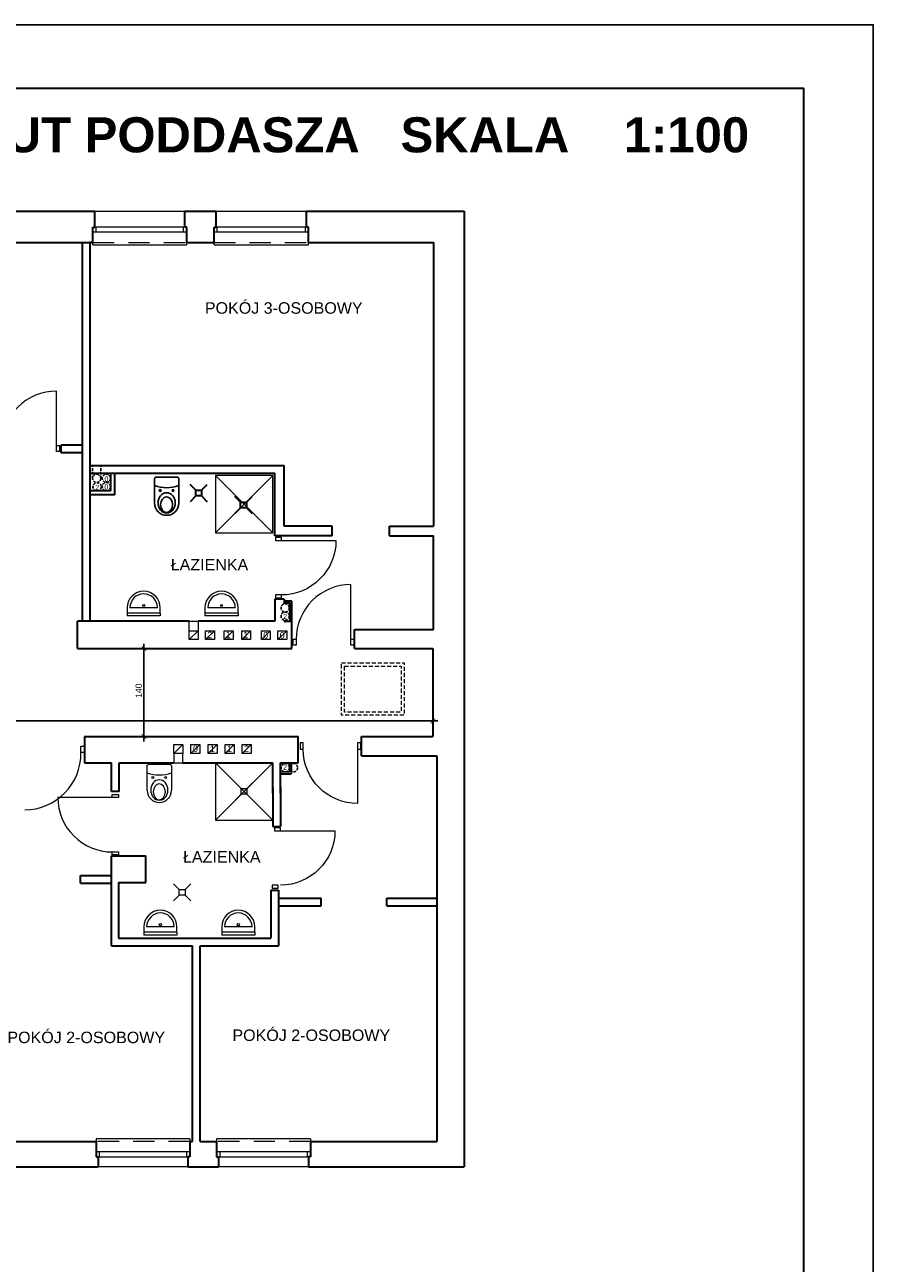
# Model space of a CAD drawing. Extents: x -282929 to -277084, y 175542 to 191450.
# Tile 26 of 30: x -278419 to -277089, y 186418 to 188360. Entities that reach past the tile are written whole.
import ezdxf
from ezdxf.enums import TextEntityAlignment as Align

# ---------------------------------------------------------------- set-up
doc = ezdxf.new("R2010")
doc.units = 0
doc.header["$MEASUREMENT"] = 0
doc.header["$PDMODE"] = 3
doc.header["$PDSIZE"] = 12
for name, pattern in [('DASHED2', [9.525, 6.35, -3.175]), ('DASHEDX2', [1.5, 1, -0.5]), ('DGN Style 2', [55.531736, 33.319042, -22.212694])]:
    doc.linetypes.add(name, pattern=pattern)
doc.layers.get('0').update_dxf_attribs({"linetype": 'CONTINUOUS'})
doc.layers.get('DEFPOINTS').update_dxf_attribs({"linetype": 'CONTINUOUS'})
for name, color, linetype, lineweight in [('1 cienka', 7, 'CONTINUOUS', 9), ('dzrwi', 6, 'CONTINUOUS', 0), ('inwentaryzacja', 7, 'CONTINUOUS', 35), ('KONTURY', 92, 'CONTINUOUS', 30), ('OKNA', 3, 'CONTINUOUS', 20), ('opis pom', 64, 'CONTINUOUS', 13), ('proj.wentylacja', 214, 'CONTINUOUS', 25), ('WYPOSAZENIE', 4, 'CONTINUOUS', 0), ('ściana proj. - dział', 255, 'CONTINUOUS', 35)]:
    doc.layers.add(name, color=color, linetype=linetype, lineweight=lineweight)
doc.layers.add('opisy', color=7, linetype='CONTINUOUS')
doc.layers.add('WYMIAR', color=5, linetype='CONTINUOUS')
doc.styles.add('jagoda-100', font='arial.ttf', dxfattribs={"height": 18})
doc.styles.add('SST', font='romans.shx', dxfattribs={"width": 0.6})
doc.styles.add('Style-CHAR_FAST_FONT', font='CHAR_FAST_FONT.shx')
doc.styles.add('Style-SWISSLT_1250', font='SWISSLT_1250.shx')
doc.dimstyles.new('skala_1_50cm', dxfattribs={"dimscale": 5, "dimtxt": 2, "dimasz": 1.5, "dimexe": 1.25, "dimexo": 0.6245, "dimtad": 1, "dimdsep": 46, "dimtxsty": 'SST', "dimblk": 'ARCHTICK', "dimcen": 1.5, "dimdle": 1.5, "dimclrd": 256, "dimclre": 256, "dimclrt": 256, "dimadec": 0, "dimazin": 0, "dimtfac": 1, "dimtix": 1, "dimtmove": 0, "dimatfit": 3, "dimldrblk": 'ARCHTICK', "dimfxl": 1, "dimarcsym": 0})

# ---------------------------------------------------------------- blocks, each defined once
blk = doc.blocks.new('*U60')
at = {"layer": 'OKNA', "linetype": 'Continuous'}
for p, q in [((-71.5, 26), (69.5, 26)), ((72.5, 1), (-74.5, 1)), ((-69.5, -7), (-69.5, 1)), ((67.5, -7), (67.5, 1)), ((72.5, -7), (-74.5, -7)), ((-74.5, -27), (-74.5, -23)), ((-74.5, -27), (72.5, -27)), ((72.5, -27), (72.5, -23))]:
    blk.add_line(p, q, dxfattribs=at)
at = {"layer": 'OKNA', "linetype": 'DGN Style 2'}
blk.add_line((-74.5, -23), (72.5, -23), dxfattribs=at)
blk = doc.blocks.new('*U61')
at = {"layer": 'OKNA', "linetype": 'Continuous'}
for p, q in [((-72.5, 26), (69.5, 26)), ((72.5, 1), (-75.5, 1)), ((-70.5, -7), (-70.5, 1)), ((67.5, -7), (67.5, 1)), ((72.5, -7), (-75.5, -7)), ((-75.5, -27), (-75.5, -23)), ((-75.5, -27), (72.5, -27)), ((72.5, -27), (72.5, -23))]:
    blk.add_line(p, q, dxfattribs=at)
at = {"layer": 'OKNA', "linetype": 'DGN Style 2'}
blk.add_line((-75.5, -23), (72.5, -23), dxfattribs=at)
blk = doc.blocks.new('*U62')
at = {"layer": 'OKNA', "linetype": 'Continuous'}
for p, q in [((79.5, 1), (-67.5, 1)), ((-64.5, 17), (76.5, 17)), ((-62.5, -7), (-62.5, 1)), ((74.5, -7), (74.5, 1)), ((79.5, -7), (-67.5, -7)), ((-67.5, -27), (-67.5, -23)), ((-67.5, -27), (79.5, -27)), ((79.5, -27), (79.5, -23))]:
    blk.add_line(p, q, dxfattribs=at)
at = {"layer": 'OKNA', "linetype": 'DGN Style 2'}
blk.add_line((-67.5, -23), (79.5, -23), dxfattribs=at)
blk = doc.blocks.new('A$C5D6B6965')
at = {"layer": 'WYPOSAZENIE'}
for p, q in [((15, 30), (0, 45)), ((30, 30), (45, 45)), ((15, 15), (0, 0)), ((15, 30), (30, 30)), ((15, 15), (15, 30)), ((30, 15), (15, 15)), ((30, 30), (30, 15)), ((30, 15), (45, 0))]:
    blk.add_line(p, q, dxfattribs=at)
blk = doc.blocks.new('_ARCHTICK')
at = {"color": 0, "linetype": 'ByBlock', "const_width": 0.15}
blk.add_lwpolyline([(-0.5, -0.5), (0.5, 0.5)], dxfattribs=at)
blk = doc.blocks.new('*D114')
at = {"layer": '1 cienka', "linetype": 'Continuous', "lineweight": -2, "transparency": 16777216}
for p, q in [((-277771.9, 187268.4), (-279020.8, 187268.4)), ((-279013.3, 187268.3), (-279013.3, 187274.7)), ((-277779.4, 187247), (-277779.4, 187274.7))]:
    blk.add_line(p, q, dxfattribs=at)
at = {"layer": 'DEFPOINTS', "color": 0, "linetype": 'Continuous', "transparency": 16777216}
for p in [(-279013.3, 187268.4), (-279013.3, 187265.2), (-277779.4, 187243.9)]:
    blk.add_point(p, dxfattribs=at)
at = {"layer": '1 cienka', "linetype": 'Continuous', "lineweight": -2, "transparency": 16777216, "xscale": 7.5, "yscale": 7.5, "zscale": 7.5, "rotation": 180}
blk.add_blockref('_ARCHTICK', (-279013.3, 187268.4), dxfattribs=at)
at = {"layer": '1 cienka', "linetype": 'Continuous', "lineweight": -2, "transparency": 16777216, "xscale": 7.5, "yscale": 7.5, "zscale": 7.5}
blk.add_blockref('_ARCHTICK', (-277779.4, 187268.4), dxfattribs=at)
at = {"layer": '1 cienka', "linetype": 'Continuous', "transparency": 16777216, "insert": (-278753.3, 187281), "char_height": 10, "attachment_point": 5, "style": 'Style-CHAR_FAST_FONT'}
blk.add_mtext('1234', dxfattribs=at)
blk = doc.blocks.new('*D118')
at = {"layer": '1 cienka', "linetype": 'Continuous', "lineweight": -2, "transparency": 16777216}
for p, q in [((-278208.8, 187381.9), (-278238.8, 187381.9)), ((-278232.5, 187389.4), (-278232.5, 187236.4)), ((-278192.1, 187243.9), (-278238.8, 187243.9))]:
    blk.add_line(p, q, dxfattribs=at)
at = {"layer": 'DEFPOINTS', "color": 0, "linetype": 'Continuous', "transparency": 16777216}
for p in [(-278205.7, 187381.9), (-278232.5, 187243.9), (-278188.9, 187243.9)]:
    blk.add_point(p, dxfattribs=at)
at = {"layer": '1 cienka', "linetype": 'Continuous', "lineweight": -2, "transparency": 16777216, "xscale": 7.5, "yscale": 7.5, "zscale": 7.5}
for p, rotation in [((-278232.5, 187381.9), 90), ((-278232.5, 187243.9), 270)]:
    blk.add_blockref('_ARCHTICK', p, dxfattribs=dict(at, rotation=rotation))
at = {"layer": '1 cienka', "linetype": 'Continuous', "transparency": 16777216, "insert": (-278240.6, 187315.9), "char_height": 10, "attachment_point": 5, "rotation": 90, "style": 'Style-CHAR_FAST_FONT'}
blk.add_mtext('140', dxfattribs=at)

msp = doc.modelspace()

# ---------------------------------------------------------------- linework, layer by layer
at = {"color": 4}
for p, q in [((-278120.502, 187563.214), (-278030.502, 187653.214)), ((-278120.502, 187653.214), (-278030.502, 187563.214))]:
    msp.add_line(p, q, dxfattribs=at)
msp.add_lwpolyline([(-278215.932, 187609.925), (-278215.932, 187647.925, -0.41421356), (-278212.932, 187650.925), (-278180.932, 187650.925, -0.41421356), (-278177.932, 187647.925), (-278177.932, 187609.925)], format="xyb", dxfattribs=at)
for centre in [(-278206.932, 187629.925), (-278186.932, 187629.925)]:
    msp.add_circle(centre, 1.449, dxfattribs=at)
for centre, radius, start, end in [((-278196.932, 187688.919), 54.824, 249.722814, 290.277186), ((-278196.932, 187609.925), 19, 180, 0)]:
    msp.add_arc(centre, radius, start, end, dxfattribs=at)
at = {"color": 4, "extrusion": (0, 0, -1)}
for centre, major_axis, ratio in [((-278196.932, 187610.349), (0, -15.94), 0.84303386), ((-278196.932, 187607.611), (0, -12.457), 0.76034817)]:
    msp.add_ellipse(centre, major_axis=major_axis, ratio=ratio, dxfattribs=at)
at = {"layer": 'dzrwi'}
for p, q in [((-278369.565, 187700.223), (-278369.565, 187785.723)), ((-278369.565, 187690.723), (-278369.565, 187700.223)), ((-278369.565, 187700.223), (-278364.815, 187700.223)), ((-278364.815, 187690.723), (-278369.565, 187690.723)), ((-278364.815, 187700.223), (-278364.815, 187690.723)), ((-278016.968, 187551.478), (-277931.468, 187551.478)), ((-277908.204, 187396.767), (-277908.204, 187482.267)), ((-278161.384, 187395.92), (-278147.384, 187409.92)), ((-278161.384, 187395.92), (-278147.384, 187409.92)), ((-278135.719, 187395.92), (-278121.719, 187409.92)), ((-278135.719, 187395.92), (-278121.719, 187409.92)), ((-278106.823, 187395.92), (-278092.823, 187409.92)), ((-278106.823, 187395.92), (-278092.823, 187409.92)), ((-278079.272, 187395.92), (-278065.272, 187409.92)), ((-278079.272, 187395.92), (-278065.272, 187409.92)), ((-278048.434, 187395.92), (-278034.434, 187409.92)), ((-278022.434, 187395.92), (-278008.434, 187409.92)), ((-277998.454, 187387.267), (-277998.454, 187396.767)), ((-277998.454, 187396.767), (-277993.704, 187396.767)), ((-277993.704, 187396.767), (-277993.704, 187387.267)), ((-277908.204, 187387.267), (-277908.204, 187396.767)), ((-277908.204, 187396.767), (-277903.454, 187396.767)), ((-277903.454, 187396.767), (-277903.454, 187387.267)), ((-277993.704, 187387.267), (-277998.454, 187387.267)), ((-277903.454, 187387.267), (-277908.204, 187387.267)), ((-278185.528, 187217.42), (-278171.528, 187231.42)), ((-278158.728, 187217.42), (-278144.728, 187231.42)), ((-278131.928, 187217.42), (-278117.928, 187231.42)), ((-278131.928, 187217.42), (-278117.928, 187231.42)), ((-278105.128, 187217.42), (-278091.128, 187231.42)), ((-278105.128, 187217.42), (-278091.128, 187231.42)), ((-278078.434, 187217.42), (-278064.434, 187231.42)), ((-278078.434, 187217.42), (-278064.434, 187231.42)), ((-277897.438, 187224.327), (-277897.438, 187138.827)), ((-278080.061, 187162.479), (-278089.061, 187171.479)), ((-278080.061, 187162.479), (-278071.061, 187162.479)), ((-278080.061, 187153.479), (-278080.061, 187162.479)), ((-278071.061, 187162.479), (-278062.061, 187171.479)), ((-278071.061, 187162.479), (-278071.061, 187153.479)), ((-278282.076, 187148.453), (-278367.576, 187148.453)), ((-278282.076, 187148.453), (-278282.076, 187153.203)), ((-278282.076, 187153.203), (-278272.576, 187153.203)), ((-278272.576, 187148.453), (-278282.076, 187148.453)), ((-278272.576, 187153.203), (-278272.576, 187148.453)), ((-278080.061, 187153.479), (-278089.061, 187144.479)), ((-278071.061, 187153.479), (-278080.061, 187153.479)), ((-278071.061, 187153.479), (-278062.061, 187144.479)), ((-278018.502, 187096.239), (-277933.002, 187096.239)), ((-278282.076, 187058.203), (-278282.076, 187062.953)), ((-278282.076, 187062.953), (-278272.576, 187062.953)), ((-278272.576, 187058.203), (-278282.076, 187058.203)), ((-278272.576, 187062.953), (-278272.576, 187058.203))]:
    msp.add_line(p, q, dxfattribs=at)
at = {"layer": 'dzrwi', "color": 4}
for p, q in [((-278258.787, 187445.979), (-278258.787, 187432.998)), ((-278258.787, 187437.339), (-278258.787, 187432.998)), ((-278206.947, 187437.339), (-278258.787, 187437.339)), ((-278206.947, 187432.998), (-278258.787, 187432.998)), ((-278211.267, 187445.979), (-278254.467, 187445.979)), ((-278206.947, 187437.339), (-278206.947, 187445.979)), ((-278206.947, 187437.339), (-278206.947, 187432.998)), ((-278136.801, 187445.979), (-278136.801, 187432.998)), ((-278136.801, 187437.339), (-278136.801, 187432.998)), ((-278084.961, 187437.339), (-278136.801, 187437.339)), ((-278084.961, 187432.998), (-278136.801, 187432.998)), ((-278089.281, 187445.979), (-278132.481, 187445.979)), ((-278084.961, 187437.339), (-278084.961, 187445.979)), ((-278084.961, 187437.339), (-278084.961, 187432.998)), ((-278120.502, 187112.92), (-278030.502, 187202.92)), ((-278120.502, 187202.92), (-278030.502, 187112.92)), ((-278232.559, 186945.648), (-278232.559, 186932.667)), ((-278232.559, 186937.008), (-278232.559, 186932.667)), ((-278180.719, 186937.008), (-278232.559, 186937.008)), ((-278180.719, 186932.667), (-278232.559, 186932.667)), ((-278185.039, 186945.648), (-278228.239, 186945.648)), ((-278180.719, 186937.008), (-278180.719, 186945.648)), ((-278180.719, 186937.008), (-278180.719, 186932.667)), ((-278110.573, 186945.648), (-278110.573, 186932.667)), ((-278110.573, 186937.008), (-278110.573, 186932.667)), ((-278058.733, 186937.008), (-278110.573, 186937.008)), ((-278058.733, 186932.667), (-278110.573, 186932.667)), ((-278063.053, 186945.648), (-278106.253, 186945.648)), ((-278058.733, 186937.008), (-278058.733, 186945.648)), ((-278058.733, 186937.008), (-278058.733, 186932.667))]:
    msp.add_line(p, q, dxfattribs=at)
for points in [[(-278120.502, 187563.214), (-278030.502, 187563.214), (-278030.502, 187653.214), (-278120.502, 187653.214)], [(-278120.502, 187112.92), (-278030.502, 187112.92), (-278030.502, 187202.92), (-278120.502, 187202.92)]]:
    msp.add_lwpolyline(points, close=True, dxfattribs=at)
at = {"layer": 'dzrwi', "flags": 128}
for points in [[(-278026.468, 187556.228), (-278026.468, 187551.478), (-278016.968, 187551.478), (-278016.968, 187556.228)], [(-278026.468, 187465.978), (-278026.468, 187461.228), (-278016.968, 187461.228), (-278016.968, 187465.978)], [(-278161.384, 187409.92), (-278147.384, 187409.92), (-278147.384, 187395.92), (-278161.384, 187395.92)], [(-278161.384, 187409.92), (-278147.384, 187409.92), (-278147.384, 187395.92), (-278161.384, 187395.92)], [(-278135.719, 187409.92), (-278121.719, 187409.92), (-278121.719, 187395.92), (-278135.719, 187395.92)], [(-278135.719, 187409.92), (-278121.719, 187409.92), (-278121.719, 187395.92), (-278135.719, 187395.92)], [(-278106.823, 187409.92), (-278092.823, 187409.92), (-278092.823, 187395.92), (-278106.823, 187395.92)], [(-278106.823, 187409.92), (-278092.823, 187409.92), (-278092.823, 187395.92), (-278106.823, 187395.92)], [(-278079.272, 187409.92), (-278065.272, 187409.92), (-278065.272, 187395.92), (-278079.272, 187395.92)], [(-278079.272, 187409.92), (-278065.272, 187409.92), (-278065.272, 187395.92), (-278079.272, 187395.92)], [(-278048.434, 187409.92), (-278034.434, 187409.92), (-278034.434, 187395.92), (-278048.434, 187395.92)], [(-278022.434, 187409.92), (-278008.434, 187409.92), (-278008.434, 187395.92), (-278022.434, 187395.92)], [(-278331.293, 187228.776), (-278326.293, 187228.776), (-278326.293, 187218.776), (-278331.293, 187218.776)], [(-278185.528, 187231.42), (-278171.528, 187231.42), (-278171.528, 187217.42), (-278185.528, 187217.42)], [(-278158.728, 187231.42), (-278144.728, 187231.42), (-278144.728, 187217.42), (-278158.728, 187217.42)], [(-278131.928, 187231.42), (-278117.928, 187231.42), (-278117.928, 187217.42), (-278131.928, 187217.42)], [(-278131.928, 187231.42), (-278117.928, 187231.42), (-278117.928, 187217.42), (-278131.928, 187217.42)], [(-278105.128, 187231.42), (-278091.128, 187231.42), (-278091.128, 187217.42), (-278105.128, 187217.42)], [(-278105.128, 187231.42), (-278091.128, 187231.42), (-278091.128, 187217.42), (-278105.128, 187217.42)], [(-278078.434, 187231.42), (-278064.434, 187231.42), (-278064.434, 187217.42), (-278078.434, 187217.42)], [(-278078.434, 187231.42), (-278064.434, 187231.42), (-278064.434, 187217.42), (-278078.434, 187217.42)], [(-277982.938, 187233.827), (-277987.688, 187233.827), (-277987.688, 187224.327), (-277982.938, 187224.327)], [(-277892.688, 187233.827), (-277897.438, 187233.827), (-277897.438, 187224.327), (-277892.688, 187224.327)], [(-278028.002, 187100.989), (-278028.002, 187096.239), (-278018.502, 187096.239), (-278018.502, 187100.989)], [(-278031.695, 187010.739), (-278031.695, 187005.989), (-278022.195, 187005.989), (-278022.195, 187010.739)]]:
    msp.add_lwpolyline(points, close=True, dxfattribs=at)
for points in [[(-278161.384, 187409.92), (-278161.384, 187424.92), (-278147.384, 187424.92), (-278147.384, 187409.92)], [(-278185.528, 187217.42), (-278185.528, 187202.92), (-278171.528, 187202.92), (-278171.528, 187217.42)]]:
    msp.add_lwpolyline(points, dxfattribs=at)
at = {"layer": 'dzrwi', "color": 3, "linetype": 'DASHED2', "flags": 128}
for points in [[(-277922.937, 187359.42), (-277824.434, 187359.42), (-277824.434, 187277.42), (-277922.937, 187277.42)], [(-277917.937, 187354.42), (-277829.434, 187354.42), (-277829.434, 187282.42), (-277917.937, 187282.42)]]:
    msp.add_lwpolyline(points, close=True, dxfattribs=at)
at = {"layer": 'dzrwi', "color": 4}
msp.add_lwpolyline([(-278227.416, 187159.63), (-278227.416, 187197.63, -0.41421356), (-278224.416, 187200.63), (-278192.416, 187200.63, -0.41421356), (-278189.416, 187197.63), (-278189.416, 187159.63)], format="xyb", dxfattribs=at)
for centre, radius in [((-278232.867, 187449.455), 1.808), ((-278110.881, 187449.455), 1.808), ((-278218.416, 187179.63), 1.449), ((-278198.416, 187179.63), 1.449), ((-278206.639, 186949.125), 1.808), ((-278084.653, 186949.125), 1.808)]:
    msp.add_circle(centre, radius, dxfattribs=at)
at = {"layer": 'dzrwi', "extrusion": (0, 0, -1)}
for centre, start, end in [((278016.968, 187551.478), 180, 270), ((277897.438, 187224.327), 270, 0), ((278018.502, 187096.239), 180, 270)]:
    msp.add_arc(centre, 85.5, start, end, dxfattribs=at)
at = {"layer": 'dzrwi', "color": 4}
for centre, radius, start, end in [((-278232.867, 187445.979), 25.92, 0, 180), ((-278110.881, 187445.979), 25.92, 0, 180), ((-278232.867, 187445.979), 21.6, 0, 180), ((-278110.881, 187445.979), 21.6, 0, 180), ((-278208.416, 187238.625), 54.824, 249.722814, 290.277186), ((-278208.416, 187159.63), 19, 180, 0), ((-278206.639, 186945.648), 25.92, 0, 180), ((-278206.639, 186945.648), 21.6, 0, 180), ((-278084.653, 186945.648), 25.92, 0, 180), ((-278084.653, 186945.648), 21.6, 0, 180)]:
    msp.add_arc(centre, radius, start, end, dxfattribs=at)
at = {"layer": 'dzrwi'}
msp.add_arc((-278420.293, 187217.776), 89.006, 270.643746, 0.643746, dxfattribs=at)
for centre, start_param, end_param in [((-278369.565, 187700.223), 0.78539816, 2.35619449), ((-277908.204, 187396.767), 0.78539816, 2.35619449), ((-278282.076, 187148.453), 2.35619449, 3.92699082)]:
    msp.add_ellipse(centre, major_axis=(60.458, 60.458), ratio=1, start_param=start_param, end_param=end_param, dxfattribs=at)
at = {"layer": 'dzrwi', "color": 4, "extrusion": (0, 0, -1)}
for centre, major_axis, ratio in [((-278208.416, 187160.054), (0, -15.94), 0.84303386), ((-278208.416, 187157.317), (0, -12.457), 0.76034817)]:
    msp.add_ellipse(centre, major_axis=major_axis, ratio=ratio, dxfattribs=at)
at = {"layer": 'inwentaryzacja'}
for p, q in [((-278737.434, 188067.92), (-278309.434, 188067.92)), ((-278309.434, 188042.92), (-278309.434, 188067.92)), ((-278168.434, 188067.92), (-278119.434, 188067.92)), ((-278168.434, 188042.92), (-278168.434, 188067.92)), ((-278119.434, 188042.92), (-278119.434, 188067.92)), ((-277977.434, 188067.92), (-277730.434, 188067.92)), ((-277977.434, 188042.92), (-277977.434, 188067.92)), ((-277730.434, 188067.92), (-277730.434, 187375.42)), ((-278312.434, 188018.92), (-278312.434, 188042.92)), ((-278312.434, 188042.92), (-278309.434, 188042.92)), ((-278312.434, 188034.92), (-278312.434, 188042.92)), ((-278165.434, 188042.92), (-278168.434, 188042.92)), ((-278165.434, 188018.92), (-278165.434, 188042.92)), ((-278165.434, 188034.92), (-278165.434, 188042.92)), ((-278122.434, 188018.92), (-278122.434, 188042.92)), ((-278122.434, 188042.92), (-278119.434, 188042.92)), ((-278122.434, 188034.92), (-278122.434, 188042.92)), ((-277974.434, 188042.92), (-277977.434, 188042.92)), ((-277974.434, 188018.92), (-277974.434, 188042.92)), ((-277974.434, 188034.92), (-277974.434, 188042.92)), ((-278734.434, 188018.92), (-278312.434, 188018.92)), ((-278165.434, 188018.92), (-278122.434, 188018.92)), ((-277974.434, 188018.92), (-277778.434, 188018.92)), ((-277778.434, 188018.92), (-277778.434, 187573.92)), ((-278012.434, 187573.92), (-278012.434, 187669.074)), ((-278027.434, 187558.92), (-278027.434, 187657.074)), ((-278151.139, 187630.224), (-278160.139, 187639.224)), ((-278151.139, 187630.224), (-278142.139, 187630.224)), ((-278151.139, 187621.224), (-278151.139, 187630.224)), ((-278142.139, 187630.224), (-278133.139, 187639.224)), ((-278142.139, 187630.224), (-278142.139, 187621.224)), ((-278151.139, 187621.224), (-278160.139, 187612.224)), ((-278142.139, 187621.224), (-278151.139, 187621.224)), ((-278142.139, 187621.224), (-278133.139, 187612.224)), ((-278080.853, 187611.635), (-278089.853, 187620.635)), ((-278080.853, 187611.635), (-278071.853, 187611.635)), ((-278080.853, 187602.635), (-278080.853, 187611.635)), ((-278071.853, 187611.635), (-278062.853, 187620.635)), ((-278071.853, 187611.635), (-278071.853, 187602.635)), ((-278080.853, 187602.635), (-278089.853, 187593.635)), ((-278071.853, 187602.635), (-278080.853, 187602.635)), ((-278071.853, 187602.635), (-278062.853, 187593.635)), ((-277937.434, 187573.92), (-278012.434, 187573.92)), ((-277937.434, 187558.92), (-277937.434, 187573.92)), ((-277847.434, 187558.92), (-277847.434, 187573.92)), ((-277847.434, 187573.92), (-277778.434, 187573.92)), ((-277937.434, 187558.92), (-278027.434, 187558.92)), ((-277847.434, 187558.92), (-277778.434, 187558.92)), ((-277778.434, 187411.92), (-277778.434, 187558.92)), ((-278027.434, 187459.532), (-278027.434, 187424.92)), ((-278012.434, 187459.532), (-278027.434, 187459.532)), ((-278012.434, 187459.532), (-278012.434, 187452.058)), ((-278012.434, 187439.329), (-278012.434, 187439.058)), ((-278336.434, 187381.92), (-278336.434, 187424.92)), ((-278161.384, 187424.92), (-278336.434, 187424.92)), ((-278027.434, 187424.92), (-278147.384, 187424.92)), ((-278012.434, 187426.329), (-278012.434, 187424.92)), ((-278012.434, 187424.92), (-278000.434, 187424.92)), ((-278000.434, 187381.92), (-278000.434, 187424.92)), ((-277902.434, 187381.92), (-277902.434, 187411.92)), ((-277902.434, 187411.92), (-277778.434, 187411.92)), ((-278336.434, 187381.92), (-278000.434, 187381.92)), ((-277902.434, 187381.92), (-277779.434, 187381.92)), ((-277779.434, 187381.92), (-277779.434, 187243.92)), ((-277730.434, 187375.42), (-277730.434, 186568.92)), ((-277779.434, 187258.42), (-277779.434, 187243.92)), ((-278325.502, 187243.92), (-278325.502, 187202.92)), ((-278325.502, 187243.92), (-277990.502, 187243.92)), ((-277990.502, 187202.92), (-277990.502, 187243.92)), ((-277891.502, 187213.92), (-277891.502, 187243.92)), ((-277891.502, 187243.92), (-277779.434, 187243.92)), ((-278325.502, 187202.92), (-278283.502, 187202.92)), ((-278283.502, 187157.92), (-278283.502, 187202.92)), ((-278271.502, 187157.92), (-278271.502, 187202.92)), ((-278271.502, 187202.92), (-278185.528, 187202.92)), ((-278171.528, 187202.92), (-278030.502, 187202.92)), ((-278030.502, 187154.92), (-278030.502, 187202.92)), ((-278018.502, 187154.92), (-278018.502, 187202.92)), ((-278018.502, 187202.92), (-277990.502, 187202.92)), ((-277891.502, 187213.92), (-277773.434, 187213.92)), ((-277773.434, 187213.92), (-277773.434, 186608.92)), ((-278271.502, 187157.92), (-278283.502, 187157.92)), ((-278283.502, 186915.92), (-278283.502, 187056.92)), ((-278283.502, 187056.92), (-278229.502, 187056.92)), ((-278229.502, 187014.92), (-278229.502, 187056.92)), ((-278272.502, 187014.92), (-278229.502, 187014.92)), ((-278272.502, 187014.92), (-278272.502, 186927.92)), ((-278033.502, 187002.752), (-278033.502, 186927.92)), ((-278033.502, 187002.752), (-278021.502, 187002.752)), ((-278021.502, 187002.752), (-278021.502, 186915.92)), ((-278272.502, 186927.92), (-278033.502, 186927.92)), ((-278283.502, 186915.92), (-278156.502, 186915.92)), ((-278156.502, 186608.92), (-278156.502, 186915.92)), ((-278144.502, 186915.92), (-278021.502, 186915.92)), ((-278144.502, 186608.92), (-278144.502, 186915.92)), ((-278513.434, 186608.92), (-278307.502, 186608.92)), ((-278307.502, 186608.92), (-278307.502, 186584.92)), ((-278160.502, 186608.92), (-278156.502, 186608.92)), ((-278160.502, 186608.92), (-278160.502, 186584.92)), ((-278144.502, 186608.92), (-278118.502, 186608.92)), ((-278118.502, 186608.92), (-278118.502, 186584.92)), ((-277971.502, 186608.92), (-277773.434, 186608.92)), ((-277971.502, 186608.92), (-277971.502, 186584.92)), ((-278307.502, 186592.92), (-278307.502, 186584.92)), ((-278307.502, 186584.92), (-278304.502, 186584.92)), ((-278304.502, 186584.92), (-278304.502, 186568.92)), ((-278163.502, 186584.92), (-278163.502, 186568.92)), ((-278160.502, 186584.92), (-278163.502, 186584.92)), ((-278160.502, 186592.92), (-278160.502, 186584.92)), ((-278118.502, 186592.92), (-278118.502, 186584.92)), ((-278118.502, 186584.92), (-278115.502, 186584.92)), ((-278115.502, 186584.92), (-278115.502, 186568.92)), ((-277974.502, 186584.92), (-277974.502, 186568.92)), ((-277971.502, 186584.92), (-277974.502, 186584.92)), ((-277971.502, 186592.92), (-277971.502, 186584.92)), ((-278735.502, 186568.92), (-278304.502, 186568.92)), ((-278163.502, 186568.92), (-278115.502, 186568.92)), ((-277974.502, 186568.92), (-277730.434, 186568.92))]:
    msp.add_line(p, q, dxfattribs=at)
at = {"layer": 'KONTURY'}
msp.add_lwpolyline([(-277198.182, 185490.23), (-277198.182, 188260.23), (-282793.73, 188260.23), (-282793.73, 185490.23)], close=True, dxfattribs=at)
at = {"layer": 'opisy'}
msp.add_lwpolyline([(-277089.192, 185390.23), (-277089.192, 188360.23), (-282928.707, 188360.23), (-282928.707, 185390.23)], close=True, dxfattribs=at)
at = {"layer": 'proj.wentylacja', "linetype": 'DASHEDX2', "ltscale": 4}
for p, q in [((-278313.082, 187648.898), (-278313.082, 187669.074)), ((-278300.082, 187648.898), (-278300.082, 187669.074))]:
    msp.add_line(p, q, dxfattribs=at)
for centre in [(-278306.582, 187648.898), (-278291.422, 187648.898), (-278305.948, 187635.55), (-278291.422, 187635.898), (-278011.112, 187445.694), (-278011.112, 187432.694), (-278011.01, 187195.077), (-277998.01, 187195.077)]:
    msp.add_circle(centre, 6.5, dxfattribs=at)
at = {"layer": 'WYMIAR'}
for p in [(-278004.51, 187202.92), (-278018.502, 187188.577)]:
    msp.add_line(p, (-278004.51, 187188.577), dxfattribs=at)
at = {"layer": 'ściana proj. - dział'}
for p, q in [((-278329.434, 188018.92), (-278329.434, 187423.92)), ((-278312.434, 188018.92), (-278317.434, 188018.92)), ((-278317.434, 188018.92), (-278317.434, 187423.92)), ((-278329.434, 187700.92), (-278362.39, 187700.92)), ((-278362.39, 187688.92), (-278362.39, 187700.92)), ((-278329.434, 187688.92), (-278362.39, 187688.92)), ((-278317.434, 187669.074), (-278012.434, 187669.074)), ((-278317.434, 187657.074), (-278027.434, 187657.074)), ((-278284.259, 187629.141), (-278284.259, 187657.074)), ((-278278.259, 187623.141), (-278278.259, 187657.074)), ((-278284.259, 187629.141), (-278317.434, 187629.141)), ((-278278.259, 187623.141), (-278317.434, 187623.141)), ((-278000.434, 187456.175), (-278012.434, 187456.175)), ((-278003.434, 187453.175), (-278012.434, 187453.175)), ((-278003.434, 187424.92), (-278003.434, 187453.175)), ((-278000.434, 187424.92), (-278000.434, 187456.175)), ((-278001.51, 187202.92), (-278001.51, 187185.577)), ((-278018.502, 187185.577), (-278001.51, 187185.577)), ((-278030.502, 187163.92), (-278030.502, 187102.92)), ((-278018.502, 187163.92), (-278018.502, 187102.92)), ((-278030.502, 187112.92), (-278030.502, 187102.92)), ((-278030.502, 187102.92), (-278018.502, 187102.92)), ((-278331.757, 187025.804), (-278283.502, 187025.804)), ((-278331.757, 187013.804), (-278331.757, 187025.804)), ((-278331.757, 187013.804), (-278283.502, 187013.804)), ((-278021.502, 186990.385), (-277954.603, 186990.385)), ((-277954.603, 186978.385), (-277954.603, 186990.385)), ((-277851.859, 186990.385), (-277773.434, 186990.385)), ((-277851.859, 186978.385), (-277851.859, 186990.385)), ((-278021.502, 186978.385), (-277954.603, 186978.385)), ((-277851.859, 186978.385), (-277773.434, 186978.385))]:
    msp.add_line(p, q, dxfattribs=at)

# ---------------------------------------------------------------- block references
at = {"layer": 'dzrwi'}
for name, p in [('*U60', (-278237.931, 188041.918)), ('*U61', (-278046.931, 188041.918))]:
    msp.add_blockref(name, p, dxfattribs=at)
at = {"layer": 'dzrwi', "xscale": 0.6000000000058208, "yscale": 0.6000000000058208, "zscale": 0.6000000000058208}
msp.add_blockref('A$C5D6B6965', (-278186.01, 186986.19), dxfattribs=at)
at = {"layer": 'dzrwi', "rotation": 180}
for p in [(-278228.006, 186585.922), (-278039.006, 186585.922)]:
    msp.add_blockref('*U62', p, dxfattribs=at)

# ---------------------------------------------------------------- texts
at = {"layer": 'dzrwi', "style": 'Style-SWISSLT_1250'}
for s, p in [('2', (-278129.299, 187403.22)), ('1', (-278100.402, 187403.22)), ('1', (-278072.852, 187403.22)), ('0', (-278041.594, 187402.765)), ('0', (-278015.733, 187402.765)), ('0', (-278151.716, 187224.744)), ('1', (-278125.194, 187224.823)), ('1', (-278098.394, 187224.823)), ('2', (-278071.701, 187224.823))]:
    msp.add_text(s, height=10, dxfattribs=at).set_placement(p, align=Align.MIDDLE_CENTER)
at = {"layer": 'inwentaryzacja', "style": 'jagoda-100'}
for s, p in [('POKÓJ 3-OSOBOWY', (-278136.913, 187916.047)), ('ŁAZIENKA', (-278190.507, 187513.505)), ('ŁAZIENKA', (-278171.212, 187055.275)), ('POKÓJ 2-OSOBOWY', (-278446.58, 186772.095)), ('POKÓJ 2-OSOBOWY', (-278093.761, 186775.499))]:
    msp.add_text(s, height=18, rotation=359.999694, dxfattribs=at).set_placement(p, align=Align.MIDDLE_LEFT)
at = {"layer": 'inwentaryzacja', "style": 'Style-SWISSLT_1250'}
for s, p in [('0', (-278291.247, 187647.902)), ('2', (-278305.772, 187634.553)), ('0', (-278291.447, 187635.607)), ('2', (-278011.264, 187432.225)), ('2', (-278011.335, 187195.97))]:
    msp.add_text(s, height=8, dxfattribs=at).set_placement(p, align=Align.MIDDLE_CENTER)
at = {"layer": 'opis pom', "color": 7, "insert": (-278551.518, 188215.132), "char_height": 55, "width": 1952.90136, "attachment_point": 1}
msp.add_mtext('{\\fArial|b1|i0|c238|p34;RZUT PODDASZA   SKALA    1:100}', dxfattribs=at)

# ---------------------------------------------------------------- dimensions: what is measured, and where the dimension line sits
at = {"layer": '1 cienka', "linetype": 'Continuous'}
dim = msp.add_linear_dim(base=(-278232.525, 187243.92), p1=(-278205.702, 187381.92), p2=(-278188.932, 187243.92), angle=90, text='140', dimstyle='skala_1_50cm', override={"dimtxsty": 'Style-CHAR_FAST_FONT', "dimtmove": 1}, dxfattribs=at)
dim.commit()
dim.dimension.update_dxf_attribs({"geometry": '*D118', "text_midpoint": (-278232.525, 187315.874), "dimtype": 160})
dim = msp.add_linear_dim(base=(-279013.338, 187268.424), p1=(-277779.434, 187243.92), p2=(-279013.338, 187265.198), text='1234', dimstyle='skala_1_50cm', override={"dimtxsty": 'Style-CHAR_FAST_FONT', "dimtmove": 1}, dxfattribs=at)
dim.commit()
dim.dimension.update_dxf_attribs({"geometry": '*D114', "text_midpoint": (-278753.29, 187272.862), "dimtype": 160})

doc.saveas('drawing.dxf')
